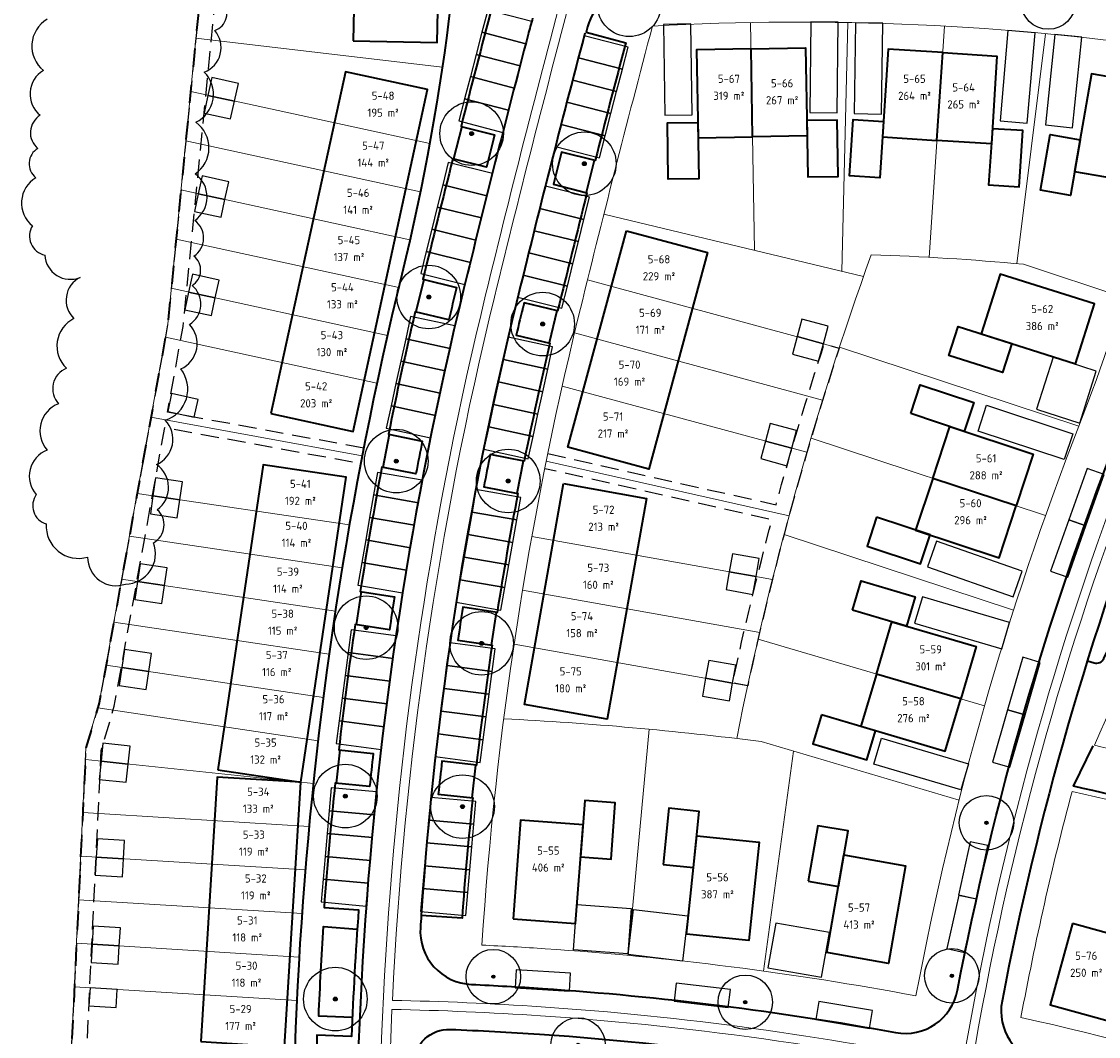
# Model space of a CAD drawing. Extents: x 168179 to 170299, y 448694 to 449599.
# Tile 22 of 32: x 168274 to 168393, y 449390 to 449501. Entities that reach past the tile are written whole.
import ezdxf
from ezdxf.enums import TextEntityAlignment as Align

# ---------------------------------------------------------------- set-up
doc = ezdxf.new("R2010")
doc.units = 0
doc.linetypes.add('NLCS-HIDDEN', pattern=[4, 2, -2])
doc.linetypes.add('Stippelfijn', pattern=[3, 2, -1])
doc.layers.get('0').update_dxf_attribs({"lineweight": 0})
for name, color, linetype, lineweight in [('N-WE-KG-GRENS_SECTIE-G', 210, 'NLCS-HIDDEN', 35), ('N05-WE-VH-GOOT-O', 170, 'Continuous', 18), ('N05-WE-VH-KANTOPSLUITING_ACHTERKANTBAND-G', 50, 'Continuous', 35), ('N05-WE-VH-VERHARDING-G', 252, 'Continuous', 35), ('N5-PV-GR-BOOM-S', 90, 'Continuous', 25), ('N5-WE-KG-GRENS_KADASTRAAL-G', 150, 'Continuous', 13), ('N5-WE-OG-BEBOUWING_SCHUUR-G', 7, 'Continuous', 25), ('N5-WE-OG-KADASTRAAL_KAVELNUMMER-T18', 7, 'Continuous', 18), ('N5-WE-OG-WEG_PARKEERPLAATS_OPENBAAR-G', 253, 'Continuous', 25), ('N5-WE-OG-WEG_PARKEERPLAATS_PRIVE-G', 253, 'Continuous', 25), ('N8-WE-OG-KADASTRAAL_KAVELNUMMER-T18', 7, 'Continuous', 18), ('N8-WE-OG-KADASTRAAL_KAVELOPPERVLAK-T18', 10, 'Continuous', 18)]:
    doc.layers.add(name, color=color, linetype=linetype, lineweight=lineweight)
for name, color, linetype, lineweight, true_color in [('N05-WE-KG-KADASTRAAL-O', 150, 'Continuous', 18, 0x007fff), ('N05-WE-OG-WEG_VOETPAD_ACHTERPAD-G', 6, 'Stippelfijn', 25, 0xff00ff), ('N5-WE-KG-KADASTRAAL_BEBOUWING-G', 1, 'Continuous', 35, 0xff0000)]:
    doc.layers.add(name, color=color, linetype=linetype, lineweight=lineweight, true_color=true_color)
doc.styles.add('NLCS-ISO-M1000-T18', font='NLCS-ISO.ttf', dxfattribs={"height": 1.8})

# ---------------------------------------------------------------- blocks, each defined once
blk = doc.blocks.new('an-bb-sn-opp')
at = {"layer": 'N8-WE-OG-KADASTRAAL_KAVELNUMMER-T18', "style": 'NLCS-ISO-M1000-T18'}
blk.add_attdef('NUMMER', text='', height=1.8, dxfattribs=at).set_placement((0, 1.87), align=Align.MIDDLE)
at = {"layer": 'N8-WE-OG-KADASTRAAL_KAVELOPPERVLAK-T18', "style": 'NLCS-ISO-M1000-T18'}
blk.add_attdef('OPPERVLAK', text='', height=1.8, dxfattribs=at).set_placement((0, -1.87), align=Align.MIDDLE)
blk = doc.blocks.new('SGR-BOOM_01')
at = {"ltscale": 0.1}
h = blk.add_hatch(color=256, dxfattribs=at)
edge = h.paths.add_edge_path()
edge.add_arc((0, 0), 0.15, 0, 360)
for radius in [2.5, 0.045]:
    blk.add_circle((0, 0), radius)
blk.add_circle((0, 0), 0.15, dxfattribs=at)

msp = doc.modelspace()

# ---------------------------------------------------------------- linework, layer by layer
at = {"layer": 'N-WE-KG-GRENS_SECTIE-G', "flags": 128}
msp.add_lwpolyline([(168697.42, 449523.48), (168699.9, 449568.34), (168627.4, 449571.66), (168627.31, 449569.51), (168615.17, 449569.66), (168607.36, 449568.14), (168475.91, 449573.78), (168460.88, 449574.42), (168420.22, 449576.17), (168413.8, 449577.83), (168412.86, 449577.85), (168392.94, 449578.66), (168374.12, 449579.43), (168374.36, 449581.94), (168371.89, 449582.02), (168370.03, 449582.07), (168349.92, 449582.78), (168344.26, 449583.02), (168344.3, 449583.9), (168325.22, 449584.67), (168314.7, 449585.24), (168314.63, 449583.99), (168301.32, 449583.84), (168298.45, 449535.35), (168298.21, 449531.38), (168299.46, 449531.32), (168299.09, 449528.37), (168297.45, 449528.25), (168296.15, 449526.28), (168290.42, 449467.99), (168282.87, 449426.34), (168281.4, 449421.36), (168278.4, 449358.95), (168281.05, 449358.72), (168281.03, 449328.58), (168280.74, 449316.47), (168283.27, 449316.34), (168283.4, 449320.07, -0.008112), (168314.09, 449318.2), (168314.09, 449318.32, -0.002738), (168324.29, 449317.48), (168324.28, 449317.36, -0.009935), (168361.71, 449313.31, -0.022016), (168410.95, 449304.52, 0.018736), (168405.93, 449281.88), (168418.37, 449279.6, -0.018927), (168423.27, 449301.61), (168424.38, 449301.33), (168426.17, 449307.81), (168425.05, 449308.09, -0.134676), (168507.05, 449442.69), (168505.99, 449443.81, -0.011255), (168516, 449452.84), (168517.94, 449454.35), (168518.87, 449453.25, -0.097374), (168619.26, 449509.21), (168619.48, 449508.07), (168625.82, 449510.06), (168625.93, 449510.09), (168625.69, 449511.22, -0.061305)], format="xyb", close=True, dxfattribs=at)
at = {"layer": 'N05-WE-KG-KADASTRAAL-O', "flags": 128}
msp.add_lwpolyline([(168298.4, 449534.58), (168298.21, 449531.38), (168299.46, 449531.32), (168299.09, 449528.37), (168297.45, 449528.25), (168296.15, 449526.28), (168290.42, 449467.99), (168282.87, 449426.34), (168281.4, 449421.36), (168278.4, 449358.95), (168281.05, 449358.72), (168281.03, 449328.58), (168280.98, 449326.8), (168283.69, 449326.68, -0.006104), (168306.95, 449325.36, -0.089055), (168316.19, 449473.46, 0.061272), (168323.32, 449534.07), (168304.99, 449535.01), (168303.4, 449535.1)], format="xyb", dxfattribs=at)
for points in [[(168459.53, 449475.92), (168466.26, 449462.25), (168470.14, 449458.61, 0.047475), (168430.59, 449405.06, 0.028298), (168390, 449416.57, 0.018855), (168384.37, 449391.7, -0.041101), (168438.83, 449374.75, -0.078097), (168497.62, 449451.18, -0.068372), (168469.77, 449508.02), (168446.64, 449500.64, 0.097431), (168392.46, 449421.65, -0.014969), (168414.4, 449415.98, -0.050707)], [(168390.75, 449456.77, 0.051083), (168402.21, 449498.15, 0.05037), (168343.79, 449500.8, 0.005162), (168335.62, 449468.72, 0.043769), (168325.01, 449399.66, -0.005025), (168331.98, 449399.26, -0.029638), (168372.81, 449394.07, -0.046676)]]:
    msp.add_lwpolyline(points, format="xyb", close=True, dxfattribs=at)
at = {"layer": 'N05-WE-OG-WEG_VOETPAD_ACHTERPAD-G', "flags": 128}
for points in [[(168323.32, 449534.07), (168299.96, 449535.27), (168299.09, 449528.37), (168297.45, 449528.25), (168296.15, 449526.28), (168290.42, 449467.99), (168282.87, 449426.34), (168281.4, 449421.36), (168278.86, 449368.63), (168278.4, 449358.95), (168281.05, 449358.72), (168281.03, 449326.8)], [(168311.99, 449454.35), (168290.39, 449458.31), (168292.11, 449467.75), (168297.8, 449525.69), (168298.41, 449526.61), (168300.6, 449526.77), (168301.45, 449533.5), (168323.32, 449532.36)], [(168304.39, 449387.54), (168281.51, 449388.3), (168283.09, 449421.08), (168284.53, 449425.95), (168290.09, 449456.63), (168311.66, 449452.68)]]:
    msp.add_lwpolyline(points, dxfattribs=at)
msp.add_lwpolyline([(168332.26, 449453.76), (168357.4, 449448.12, -0.012412), (168362.71, 449465.82), (168364.36, 449465.37, 0.025993), (168354.28, 449428.21), (168352.61, 449428.5, -0.012416), (168356.95, 449446.47), (168331.93, 449452.09)], format="xyb", dxfattribs=at)
at = {"layer": 'N05-WE-VH-GOOT-O', "flags": 128}
for points in [[(168433.85, 449368.78, 0.077604), (168331.48, 449391.88, 0.012058), (168315.1, 449392.58, 0.041178), (168317.53, 449325.31), (168316.53, 449325.19, -0.089839), (168325.42, 449471.21, -0.005763), (168334.64, 449507.25, -0.003208), (168340.14, 449527.22, 0.051696), (168347.59, 449571.9), (168348.06, 449581.09), (168349.06, 449581.04), (168348.59, 449571.85), (168457.7, 449566.2), (168457.65, 449565.2), (168348.53, 449570.85, -0.050575), (168341.1, 449526.95, 0.003099), (168335.79, 449507.68, -0.063013), (168410.62, 449504.3, -0.059671), (168397.65, 449454.08, 0.051418), (168378.95, 449386.33, -0.042379), (168434.22, 449369.7)], [(168377.97, 449386.53, -0.05139), (168396.72, 449454.44, 0.058556), (168409.5, 449503.47, 0.0625), (168335.52, 449506.65, 0.005708), (168326.39, 449470.97, 0.04787), (168315.15, 449393.58, -0.012037), (168331.55, 449392.87, -0.034379)]]:
    msp.add_lwpolyline(points, format="xyb", close=True, dxfattribs=at)
at = {"layer": 'N05-WE-VH-KANTOPSLUITING_ACHTERKANTBAND-G', "flags": 128}
for points in [[(168323.32, 449534.07, -0.061272), (168316.19, 449473.46, 0.089055), (168306.95, 449325.36, 0.006104), (168283.69, 449326.68), (168281.03, 449326.8)], [(168310.74, 449391.69), (168307.04, 449391.84, -0.005917), (168307.58, 449401.7), (168311.28, 449401.43)], [(168412.28, 449308.95), (168412.31, 449309.07, 0.022164), (168362.33, 449318.01, 0.009787), (168325.26, 449322.03, -0.355965), (168319.94, 449327.22, -0.036594), (168317.49, 449386.62, -0.415987), (168321.51, 449390.38, -0.007284), (168331.35, 449389.86, -0.077166), (168432.56, 449367.11, -0.436315), (168435.7, 449359.09), (168435.2, 449358.24, 0.042236), (168416.9, 449309.95)]]:
    msp.add_lwpolyline(points, format="xyb", dxfattribs=at)
at = {"layer": 'N05-WE-VH-KANTOPSLUITING_ACHTERKANTBAND-G'}
for points in [[(168391.68, 449430.96), (168392.42, 449430.74, 0.374297), (168393.5, 449431.22, -0.085037), (168442.31, 449500.56, 0.024897), (168413.04, 449507.32, -0.001619), (168412.88, 449505.96, -0.001619)], [(168341.98, 449505.09, 0.323594), (168336.65, 449500.72, 0.000095), (168336.49, 449500.13), (168340.85, 449498.98, 0.002087), (168337.48, 449486), (168333.79, 449486.94, 0.000569), (168332.89, 449483.4), (168336.58, 449482.46, 0.002087), (168333.35, 449469.45), (168329.65, 449470.35, 0.000026), (168329.61, 449470.19, 0.002149), (168328.79, 449466.79), (168332.5, 449465.92, 0.008274), (168329.66, 449452.92), (168325.93, 449453.67, 0.002253), (168325.22, 449450.08), (168328.97, 449449.36, 0.008274), (168326.68, 449436.25), (168322.91, 449436.84, 0.002253), (168322.36, 449433.22), (168326.13, 449432.67, 0.008274), (168324.4, 449419.47), (168320.61, 449419.9, 0.002253), (168320.21, 449416.26), (168324, 449415.87, 0.008274), (168322.82, 449402.61), (168318.33, 449402.93, 0.000817), (168318.24, 449401.6, 0.421429), (168323.85, 449395.33, -0.00572), (168331.69, 449394.89, -0.028565), (168370.56, 449390.04, 0.411742), (168377.39, 449394.71, -0.04561), (168394.84, 449455.17, 0.049241)], [(168326.14, 449502.97, 0.002105), (168322.71, 449489.76), (168326.4, 449488.82, 0.000566), (168325.5, 449485.27), (168321.81, 449486.2, 0.002105), (168318.52, 449472.95), (168322.22, 449472.05, 0.000009), (168322.21, 449472, 0.002179), (168321.37, 449468.49), (168317.66, 449469.36, 0.00826), (168314.72, 449455.89), (168318.45, 449455.14, 0.002213), (168317.75, 449451.54), (168314, 449452.26, 0.008312), (168311.62, 449438.59), (168315.38, 449437.99, 0.002213), (168314.83, 449434.37), (168311.06, 449434.93, 0.008312), (168309.25, 449421.17), (168313.04, 449420.74, 0.002213), (168312.64, 449417.1), (168308.85, 449417.5, 0.008232), (168307.63, 449403.8), (168311.43, 449403.53, 0.008432), (168310.66, 449389.6), (168306.85, 449389.74, 0.006602), (168306.57, 449378.72)], [(168399.53, 449453.34, 0.045806), (168382.29, 449393.5, 0.402405), (168386.73, 449386.67, -0.037667), (168435.97, 449371.18, 0.378327)]]:
    msp.add_lwpolyline(points, format="xyb", dxfattribs=at)
for points in [[(168322.81, 449489.74), (168321.9, 449486.18)], [(168337.38, 449486.03), (168336.48, 449482.49)], [(168318.62, 449472.93), (168317.75, 449469.34)], [(168333.25, 449469.47), (168332.41, 449465.95)], [(168314.81, 449455.87), (168314.1, 449452.24)], [(168329.57, 449452.94), (168328.87, 449449.38)], [(168311.72, 449438.57), (168311.16, 449434.92)], [(168326.58, 449436.26), (168326.03, 449432.68)], [(168309.35, 449421.16), (168308.95, 449417.48)], [(168324.3, 449419.48), (168323.9, 449415.88)]]:
    msp.add_lwpolyline(points, dxfattribs=at)
at = {"layer": 'N05-WE-VH-VERHARDING-G'}
for points in [[(168330.59, 449501.67, 0.004682), (168330.1, 449499.87, 0.004477), (168322.99, 449471.8, 0.088137), (168313.73, 449327.66)], [(168336.35, 449500.04, 0.004751), (168328.82, 449470.38, 0.043777), (168318.33, 449402.93)], [(168423.86, 449407.95, 0.023394), (168390.16, 449417.15), (168392.33, 449421.58)]]:
    msp.add_lwpolyline(points, format="xyb", dxfattribs=at)
at = {"layer": 'N5-PV-GR-BOOM-S', "flags": 128}
msp.add_lwpolyline([(168277.12, 449501.55, 0.520567), (168276.72, 449495.92, 0.520567), (168276.37, 449490.99, 0.520567), (168276.11, 449487.35, 0.520567), (168275.88, 449484.11, 0.520567), (168275.51, 449478.83, 0.520567), (168276.89, 449475.6, 0.520567), (168280.77, 449473.15, 0.520567), (168280.09, 449468.62, 0.520567), (168279.26, 449463.15, 0.520567), (168278.38, 449459.24, 0.520567), (168277.13, 449454.14, 0.520567), (168275.94, 449449.24, 0.520567), (168277.04, 449446.02, 0.520567), (168281.59, 449442.36, 0.520567), (168285.77, 449439.4, 0.520567), (168288.85, 449443.94, 0.520567), (168289.26, 449447.58, 0.520567), (168289.17, 449452.55, 0.520567), (168290.14, 449457.42, 0.520567), (168291.85, 449463.07, 0.520567), (168292.8, 449467.97, 0.520567), (168293.09, 449472.25, 0.520567), (168293.3, 449475.49, 0.520567), (168293.39, 449479.41, 0.520567), (168293.44, 449484.53, 0.520567), (168293.51, 449490.22, 0.520567), (168294.43, 449495.75, 0.520567), (168295.6, 449500.32, 0.520567), (168296.47, 449503.5, 0.520567)], format="xyb", dxfattribs=at)
at = {"layer": 'N5-WE-KG-GRENS_KADASTRAAL-G', "flags": 128}
for points in [[(168355.02, 449476.13), (168354.6, 449501.2)], [(168364.64, 449473.82), (168365.3, 449501.2)], [(168374.28, 449475.35), (168375.94, 449500.8)], [(168293.51, 449499.46), (168320.65, 449496.27)], [(168383.92, 449474.65), (168387.06, 449499.97)], [(168292.94, 449493.6), (168319.26, 449487.87)], [(168292.41, 449488.19), (168318.23, 449482.56)], [(168291.87, 449482.78), (168317.09, 449477.29)], [(168338.44, 449480.1), (168367.03, 449473.24)], [(168291.34, 449477.37), (168315.85, 449472.03)], [(168336.64, 449472.87), (168364.36, 449465.37)], [(168290.81, 449471.96), (168314.61, 449466.77)], [(168290.16, 449466.57), (168313.45, 449461.5)], [(168335.22, 449467.04), (168362.53, 449459.65)], [(168364.39, 449465.47), (168390.76, 449456.78)], [(168333.86, 449461.19), (168360.8, 449453.9)], [(168288.57, 449457.78), (168311.82, 449453.51)], [(168361.26, 449455.45), (168387.09, 449446.93)], [(168358.84, 449446.92), (168332.09, 449452.93)], [(168287.05, 449449.38), (168310.42, 449445.9)], [(168286.19, 449444.65), (168309.62, 449441.17)], [(168357.01, 449439.91), (168330.51, 449444.62)], [(168358.28, 449444.85), (168383.56, 449436.51)], [(168285.33, 449439.92), (168308.88, 449436.42)], [(168355.6, 449434.07), (168329.49, 449438.71)], [(168284.48, 449435.2), (168308.19, 449431.67)], [(168355.43, 449433.34), (168380.36, 449425.98)], [(168354.28, 449428.21), (168328.55, 449432.78)], [(168283.62, 449430.47), (168307.55, 449426.92)], [(168282.7, 449425.76), (168306.97, 449422.15)], [(168343.44, 449423.42), (168341.11, 449398.53)], [(168281.34, 449420.07), (168306.45, 449417.44)], [(168359.33, 449421), (168356.01, 449396.8)], [(168281.06, 449414.25), (168305.98, 449412.71)], [(168280.83, 449409.45), (168305.56, 449407.93)], [(168280.6, 449404.66), (168305.2, 449403.14)], [(168280.37, 449399.86), (168304.89, 449398.35)], [(168280.13, 449395.07), (168304.63, 449393.56)]]:
    msp.add_lwpolyline(points, dxfattribs=at)
for points in [[(168353.07, 449422.39, -0.037329), (168367.88, 449475.63, -0.015815), (168384.64, 449474.59), (168395.71, 449470.94)], [(168327.41, 449424.57, -0.019109), (168355.76, 449422.06), (168377.56, 449415.62)]]:
    msp.add_lwpolyline(points, format="xyb", dxfattribs=at)
at = {"layer": 'N5-WE-KG-KADASTRAAL_BEBOUWING-G', "flags": 128}
for points in [[(168310.83, 449499.2), (168320.08, 449499), (168320.77, 449532.1), (168311.53, 449532.29)], [(168354.81, 449488.62), (168354.65, 449498.3), (168348.65, 449498.2), (168348.81, 449488.52)], [(168354.81, 449488.62), (168354.65, 449498.3), (168360.65, 449498.4), (168360.81, 449488.72)], [(168375.12, 449488.23), (168375.75, 449497.89), (168369.76, 449498.28), (168369.13, 449488.62)], [(168375.12, 449488.23), (168375.75, 449497.89), (168381.73, 449497.5), (168381.11, 449487.84)], [(168301.78, 449458.15), (168310.82, 449456.19), (168319.01, 449493.81), (168309.98, 449495.77)], [(168397.08, 449483.64), (168398.94, 449494.38), (168392.14, 449495.55), (168390.28, 449484.82)], [(168348.78, 449490.2), (168348.89, 449484), (168345.53, 449483.95), (168345.43, 449490.15)], [(168360.78, 449490.4), (168360.89, 449484.2), (168364.24, 449484.26), (168364.14, 449490.46)], [(168369.24, 449490.29), (168368.84, 449484.11), (168365.49, 449484.32), (168365.89, 449490.51)], [(168381.22, 449489.51), (168380.81, 449483.33), (168384.16, 449483.11), (168384.57, 449489.3)], [(168390.88, 449488.28), (168389.82, 449482.17), (168386.51, 449482.75), (168387.57, 449488.86)], [(168340.93, 449478.29), (168349.85, 449475.87), (168343.4, 449452.03), (168334.47, 449454.45)], [(168390.38, 449463.64), (168392.47, 449470.22), (168382.09, 449473.52), (168380, 449466.94)], [(168383.35, 449465.88), (168382.33, 449462.68), (168376.43, 449464.55), (168377.44, 449467.76)], [(168372.23, 449458.15), (168373.28, 449461.33), (168379.17, 449459.39), (168378.12, 449456.2)], [(168374.65, 449451.03), (168376.53, 449456.73), (168385.72, 449453.7), (168383.84, 449448)], [(168295.93, 449418.94), (168305.08, 449417.58), (168310.07, 449451.16), (168300.92, 449452.52)], [(168374.65, 449451.03), (168372.77, 449445.33), (168381.96, 449442.3), (168383.84, 449448)], [(168334.01, 449450.45), (168343.12, 449448.83), (168338.79, 449424.51), (168329.69, 449426.13)], [(168368.48, 449446.75), (168367.42, 449443.56), (168373.31, 449441.62), (168374.36, 449444.81)], [(168365.82, 449436.53), (168366.77, 449439.75), (168372.71, 449437.99), (168371.76, 449434.77)], [(168368.45, 449429.49), (168370.15, 449435.25), (168379.44, 449432.51), (168377.74, 449426.75)], [(168368.45, 449429.49), (168366.75, 449423.74), (168376.04, 449421), (168377.74, 449426.75)], [(168362.42, 449425.02), (168361.47, 449421.8), (168367.41, 449420.04), (168368.36, 449423.26)], [(168294.05, 449389.05), (168303.28, 449388.48), (168305.08, 449417.58), (168295.84, 449418.15)], [(168335.88, 449409.38), (168339.23, 449409.13), (168339.7, 449415.31), (168336.35, 449415.56)], [(168344.96, 449408.55), (168348.3, 449408.2), (168348.94, 449414.37), (168345.6, 449414.72)], [(168328.45, 449402.54), (168335.33, 449402.02), (168336.15, 449412.89), (168329.27, 449413.41)], [(168348.66, 449411.7), (168355.53, 449411), (168354.41, 449400.16), (168347.55, 449400.86)], [(168360.95, 449406.7), (168364.26, 449406.12), (168365.33, 449412.22), (168362.02, 449412.8)], [(168364.87, 449409.58), (168371.66, 449408.39), (168369.77, 449397.65), (168362.98, 449398.85)], [(168390.03, 449402.02), (168387.57, 449393.1), (168417.17, 449384.94), (168419.63, 449393.86)]]:
    msp.add_lwpolyline(points, close=True, dxfattribs=at)
at = {"layer": 'N5-WE-OG-BEBOUWING_SCHUUR-G', "flags": 128}
for points in [[(168297.77, 449492.55), (168298.2, 449494.5), (168295.26, 449495.14), (168294.84, 449493.18)], [(168297.34, 449490.59), (168297.77, 449492.55), (168294.84, 449493.18), (168294.41, 449491.23)], [(168296.71, 449481.72), (168297.13, 449483.68), (168294.2, 449484.32), (168293.77, 449482.36)], [(168296.28, 449479.77), (168296.71, 449481.72), (168293.77, 449482.36), (168293.35, 449480.41)], [(168295.64, 449470.9), (168296.07, 449472.86), (168293.14, 449473.5), (168292.71, 449471.54)], [(168295.22, 449468.95), (168295.64, 449470.9), (168292.71, 449471.54), (168292.29, 449469.59)], [(168360.24, 449468.56), (168359.72, 449466.63), (168362.62, 449465.84), (168363.14, 449467.77)], [(168359.72, 449466.63), (168359.2, 449464.7), (168362.09, 449463.91), (168362.62, 449465.84)], [(168293.34, 449457.77), (168293.77, 449459.72), (168290.84, 449460.36), (168290.41, 449458.4)], [(168356.75, 449457.07), (168356.23, 449455.14), (168359.13, 449454.35), (168359.65, 449456.29)], [(168356.23, 449455.14), (168355.71, 449453.21), (168358.6, 449452.42), (168359.13, 449454.35)], [(168291.76, 449448.67), (168292.05, 449450.65), (168289.08, 449451.09), (168288.79, 449449.12)], [(168291.46, 449446.7), (168291.76, 449448.67), (168288.79, 449449.12), (168288.5, 449447.14)], [(168352.6, 449442.73), (168352.25, 449440.76), (168355.2, 449440.23), (168355.55, 449442.2)], [(168290.05, 449439.22), (168290.34, 449441.2), (168287.37, 449441.64), (168287.08, 449439.67)], [(168352.25, 449440.76), (168351.9, 449438.79), (168354.85, 449438.26), (168355.2, 449440.23)], [(168289.75, 449437.25), (168290.05, 449439.22), (168287.08, 449439.67), (168286.78, 449437.69)], [(168288.33, 449429.77), (168288.63, 449431.75), (168285.66, 449432.19), (168285.36, 449430.21)], [(168350, 449431), (168349.65, 449429.03), (168352.61, 449428.5), (168352.96, 449430.47)], [(168288.04, 449427.79), (168288.33, 449429.77), (168285.36, 449430.21), (168285.07, 449428.24)], [(168349.65, 449429.03), (168349.3, 449427.06), (168352.26, 449426.54), (168352.61, 449428.5)], [(168286.05, 449419.58), (168286.26, 449421.56), (168283.28, 449421.88), (168283.07, 449419.89)], [(168285.85, 449417.59), (168286.05, 449419.58), (168283.07, 449419.89), (168282.86, 449417.9)], [(168285.55, 449409.16), (168285.67, 449411.16), (168282.67, 449411.34), (168282.55, 449409.35)], [(168285.42, 449407.17), (168285.55, 449409.16), (168282.55, 449409.35), (168282.43, 449407.35)], [(168285.08, 449399.57), (168285.21, 449401.57), (168282.21, 449401.75), (168282.09, 449399.76)], [(168284.96, 449397.58), (168285.08, 449399.57), (168282.09, 449399.76), (168281.97, 449397.76)], [(168284.73, 449392.78), (168284.85, 449394.78), (168281.86, 449394.96), (168281.74, 449392.97)]]:
    msp.add_lwpolyline(points, close=True, dxfattribs=at)
at = {"layer": 'N5-WE-OG-WEG_PARKEERPLAATS_OPENBAAR-G', "flags": 128}
for points in [[(168329.86, 449498.86), (168330.49, 449501.3), (168325.65, 449502.56), (168325.02, 449500.12)], [(168329.22, 449496.42), (168329.86, 449498.86), (168325.02, 449500.12), (168324.38, 449497.68)], [(168336.27, 449499.75), (168335.64, 449497.31), (168340.48, 449496.05), (168341.11, 449498.49)], [(168328.58, 449493.98), (168329.22, 449496.42), (168324.38, 449497.68), (168323.75, 449495.25)], [(168335.64, 449497.31), (168335.01, 449494.87), (168339.85, 449493.62), (168340.48, 449496.05)], [(168327.95, 449491.55), (168328.58, 449493.98), (168323.75, 449495.25), (168323.11, 449492.81)], [(168335.01, 449494.87), (168334.37, 449492.43), (168339.21, 449491.18), (168339.85, 449493.62)], [(168327.31, 449489.11), (168327.95, 449491.55), (168323.11, 449492.81), (168322.47, 449490.37)], [(168334.37, 449492.43), (168333.74, 449489.99), (168338.58, 449488.74), (168339.21, 449491.18)], [(168333.74, 449489.99), (168333.11, 449487.55), (168337.95, 449486.3), (168338.58, 449488.74)], [(168325.56, 449482.13), (168326.16, 449484.58), (168321.31, 449485.78), (168320.7, 449483.34)], [(168324.95, 449479.69), (168325.56, 449482.13), (168320.7, 449483.34), (168320.1, 449480.89)], [(168332, 449483.18), (168331.39, 449480.74), (168336.24, 449479.53), (168336.85, 449481.98)], [(168324.34, 449477.24), (168324.95, 449479.69), (168320.1, 449480.89), (168319.49, 449478.45)], [(168331.39, 449480.74), (168330.78, 449478.29), (168335.64, 449477.09), (168336.24, 449479.53)], [(168323.74, 449474.8), (168324.34, 449477.24), (168319.49, 449478.45), (168318.88, 449476)], [(168330.78, 449478.29), (168330.18, 449475.85), (168335.03, 449474.64), (168335.64, 449477.09)], [(168323.13, 449472.35), (168323.74, 449474.8), (168318.88, 449476), (168318.28, 449473.56)], [(168330.18, 449475.85), (168329.57, 449473.4), (168334.42, 449472.2), (168335.03, 449474.64)], [(168329.57, 449473.4), (168328.96, 449470.96), (168333.82, 449469.75), (168334.42, 449472.2)], [(168321.5, 449465.33), (168322.04, 449467.8), (168317.16, 449468.86), (168316.62, 449466.4)], [(168320.97, 449462.87), (168321.5, 449465.33), (168316.62, 449466.4), (168316.08, 449463.94)], [(168327.91, 449466.56), (168327.37, 449464.1), (168332.26, 449463.03), (168332.8, 449465.49)], [(168320.43, 449460.41), (168320.97, 449462.87), (168316.08, 449463.94), (168315.54, 449461.48)], [(168327.37, 449464.1), (168326.84, 449461.64), (168331.72, 449460.57), (168332.26, 449463.03)], [(168326.84, 449461.64), (168326.3, 449459.17), (168331.18, 449458.11), (168331.72, 449460.57)], [(168319.89, 449457.95), (168320.43, 449460.41), (168315.54, 449461.48), (168315.01, 449459.01)], [(168326.3, 449459.17), (168325.76, 449456.71), (168330.65, 449455.65), (168331.18, 449458.11)], [(168319.36, 449455.49), (168319.89, 449457.95), (168315.01, 449459.01), (168314.47, 449456.55)], [(168325.76, 449456.71), (168325.23, 449454.25), (168330.11, 449453.18), (168330.65, 449455.65)], [(168391.66, 449452.13), (168389.65, 449446.47), (168391.53, 449445.8), (168393.54, 449451.46)], [(168318.01, 449448.35), (168318.44, 449450.84), (168313.52, 449451.69), (168313.08, 449449.21)], [(168324.35, 449449.8), (168323.92, 449447.32), (168328.85, 449446.46), (168329.28, 449448.94)], [(168317.58, 449445.87), (168318.01, 449448.35), (168313.08, 449449.21), (168312.65, 449446.73)], [(168323.92, 449447.32), (168323.49, 449444.84), (168328.41, 449443.98), (168328.85, 449446.46)], [(168317.14, 449443.39), (168317.58, 449445.87), (168312.65, 449446.73), (168312.22, 449444.25)], [(168389.65, 449446.47), (168387.64, 449440.82), (168389.53, 449440.15), (168391.53, 449445.8)], [(168316.71, 449440.91), (168317.14, 449443.39), (168312.22, 449444.25), (168311.79, 449441.76)], [(168323.49, 449444.84), (168323.05, 449442.36), (168327.98, 449441.5), (168328.41, 449443.98)], [(168316.28, 449438.42), (168316.71, 449440.91), (168311.79, 449441.76), (168311.35, 449439.28)], [(168323.05, 449442.36), (168322.62, 449439.87), (168327.55, 449439.01), (168327.98, 449441.5)], [(168322.62, 449439.87), (168322.19, 449437.39), (168327.11, 449436.53), (168327.55, 449439.01)], [(168315.23, 449431.2), (168315.55, 449433.7), (168310.6, 449434.35), (168310.27, 449431.85)], [(168314.9, 449428.7), (168315.23, 449431.2), (168310.27, 449431.85), (168309.94, 449429.35)], [(168321.5, 449432.91), (168321.17, 449430.42), (168326.13, 449429.76), (168326.46, 449432.26)], [(168384.57, 449431.34), (168382.9, 449425.57), (168384.83, 449425.02), (168386.49, 449430.78)], [(168321.17, 449430.42), (168320.85, 449427.92), (168325.8, 449427.27), (168326.13, 449429.76)], [(168314.57, 449426.2), (168314.9, 449428.7), (168309.94, 449429.35), (168309.61, 449426.85)], [(168320.85, 449427.92), (168320.52, 449425.42), (168325.47, 449424.77), (168325.8, 449427.27)], [(168314.24, 449423.7), (168314.57, 449426.2), (168309.61, 449426.85), (168309.28, 449424.35)], [(168320.52, 449425.42), (168320.19, 449422.92), (168325.15, 449422.27), (168325.47, 449424.77)], [(168382.9, 449425.57), (168381.24, 449419.81), (168383.16, 449419.25), (168384.83, 449425.02)], [(168313.91, 449421.2), (168314.24, 449423.7), (168309.28, 449424.35), (168308.96, 449421.85)], [(168320.19, 449422.92), (168319.86, 449420.42), (168324.82, 449419.77), (168325.15, 449422.27)], [(168313.17, 449414.01), (168313.4, 449416.52), (168308.42, 449416.96), (168308.19, 449414.45)], [(168319.37, 449415.92), (168319.14, 449413.41), (168324.12, 449412.97), (168324.35, 449415.48)], [(168312.95, 449411.49), (168313.17, 449414.01), (168308.19, 449414.45), (168307.97, 449411.94)], [(168319.14, 449413.41), (168318.92, 449410.9), (168323.9, 449410.46), (168324.12, 449412.97)], [(168312.73, 449408.98), (168312.95, 449411.49), (168307.97, 449411.94), (168307.75, 449409.43)], [(168318.92, 449410.9), (168318.7, 449408.39), (168323.68, 449407.95), (168323.9, 449410.46)], [(168378.76, 449411.03), (168377.5, 449405.17), (168379.46, 449404.75), (168380.71, 449410.62)], [(168312.5, 449406.47), (168312.73, 449408.98), (168307.75, 449409.43), (168307.52, 449406.92)], [(168318.7, 449408.39), (168318.47, 449405.88), (168323.45, 449405.44), (168323.68, 449407.95)], [(168312.28, 449403.96), (168312.5, 449406.47), (168307.52, 449406.92), (168307.3, 449404.41)], [(168318.47, 449405.88), (168318.25, 449403.37), (168323.23, 449402.93), (168323.45, 449405.44)], [(168377.53, 449405.16), (168376.22, 449399.3), (168378.17, 449398.86), (168379.48, 449404.72)], [(168334.78, 449396.59), (168328.79, 449396.94), (168328.68, 449394.94), (168334.67, 449394.6)], [(168352.38, 449394.77), (168346.42, 449395.47), (168346.18, 449393.49), (168352.14, 449392.78)], [(168368.04, 449392.47), (168362.12, 449393.45), (168361.79, 449391.48), (168367.71, 449390.49)]]:
    msp.add_lwpolyline(points, close=True, dxfattribs=at)
at = {"layer": 'N5-WE-OG-WEG_PARKEERPLAATS_PRIVE-G', "flags": 128}
for points in [[(168348, 449501.04), (168345, 449500.99), (168345.17, 449490.99), (168348.17, 449491.04)], [(168364.23, 449501.25), (168361.23, 449501.28), (168361.13, 449491.28), (168364.13, 449491.25)], [(168369.15, 449501.13), (168366.15, 449501.18), (168366, 449491.18), (168369, 449491.13)], [(168385.92, 449500.08), (168382.94, 449500.33), (168382.08, 449490.37), (168385.07, 449490.11)], [(168391.07, 449499.57), (168388.09, 449499.88), (168387.06, 449489.93), (168390.04, 449489.62)], [(168390.85, 449457.12), (168392.66, 449462.83), (168387.9, 449464.35), (168386.08, 449458.63)], [(168390.08, 449455.94), (168389.14, 449453.09), (168379.64, 449456.22), (168380.58, 449459.07)], [(168383.52, 449438), (168384.5, 449440.83), (168375.06, 449444.12), (168374.07, 449441.28)], [(168382.25, 449432.27), (168383.1, 449435.15), (168373.51, 449437.98), (168372.66, 449435.11)], [(168378.6, 449419.61), (168377.75, 449416.74), (168368.16, 449419.57), (168369.01, 449422.45)], [(168341.08, 449398.7), (168335.1, 449399.15), (168335.47, 449404.14), (168341.45, 449403.68)], [(168347.09, 449397.91), (168341.13, 449398.61), (168341.71, 449403.58), (168347.67, 449402.88)], [(168356.5, 449397.16), (168362.41, 449396.12), (168363.28, 449401.05), (168357.37, 449402.08)]]:
    msp.add_lwpolyline(points, close=True, dxfattribs=at)

# ---------------------------------------------------------------- block references
at = {"layer": 'N5-PV-GR-BOOM-S'}
for p, xscale, yscale, zscale in [((168341.23, 449503.15), 1.4, 1.4, 1.4), ((168387.39, 449503.45), 1.2, 1.2, 1.2), ((168323.88, 449488.97), 1.4, 1.4, 1.4), ((168336.29, 449485.66), 1.4, 1.4, 1.4), ((168319.16, 449470.99), 1.4, 1.4, 1.4), ((168331.7, 449468.01), 1.4, 1.4, 1.4), ((168315.58, 449452.93), 1.4, 1.4, 1.4), ((168327.91, 449450.74), 1.4, 1.4, 1.4), ((168312.26, 449434.6), 1.4, 1.4, 1.4), ((168324.98, 449432.87), 1.4, 1.4, 1.4), ((168309.97, 449416.06), 1.4, 1.4, 1.4), ((168322.88, 449414.9), 1.4, 1.4, 1.4), ((168380.57, 449413.12), 1.2, 1.2, 1.2), ((168326.27, 449396.19), 1.2, 1.2, 1.2), ((168376.76, 449396.28), 1.2, 1.2, 1.2), ((168308.87, 449393.72), 1.4, 1.4, 1.4), ((168354.01, 449393.37), 1.2, 1.2, 1.2), ((168335.6, 449388.67), 1.2, 1.2, 1.2)]:
    msp.add_blockref('SGR-BOOM_01', p, dxfattribs=dict(at, xscale=xscale, yscale=yscale, zscale=zscale))
at = {"layer": 'N5-WE-OG-KADASTRAAL_KAVELNUMMER-T18', "xscale": 0.5, "yscale": 0.5, "zscale": 0.5}
for p, values in [((168352.21, 449494.07), {'NUMMER': '5-67', 'OPPERVLAK': '319 m²'}), ((168358.07, 449493.58), {'NUMMER': '5-66', 'OPPERVLAK': '267 m²'}), ((168372.65, 449494.07), {'NUMMER': '5-65', 'OPPERVLAK': '264 m²'}), ((168314.13, 449492.21), {'NUMMER': '5-48', 'OPPERVLAK': '195 m²'}), ((168378.06, 449493.12), {'NUMMER': '5-64', 'OPPERVLAK': '265 m²'}), ((168313.05, 449486.72), {'NUMMER': '5-47', 'OPPERVLAK': '144 m²'}), ((168311.38, 449481.52), {'NUMMER': '5-46', 'OPPERVLAK': '141 m²'}), ((168310.37, 449476.32), {'NUMMER': '5-45', 'OPPERVLAK': '137 m²'}), ((168344.51, 449474.21), {'NUMMER': '5-68', 'OPPERVLAK': '229 m²'}), ((168309.65, 449471.13), {'NUMMER': '5-44', 'OPPERVLAK': '133 m²'}), ((168343.55, 449468.31), {'NUMMER': '5-69', 'OPPERVLAK': '171 m²'}), ((168386.71, 449468.73), {'NUMMER': '5-62', 'OPPERVLAK': '386 m²'}), ((168308.49, 449465.86), {'NUMMER': '5-43', 'OPPERVLAK': '130 m²'}), ((168341.27, 449462.61), {'NUMMER': '5-70', 'OPPERVLAK': '169 m²'}), ((168306.76, 449460.23), {'NUMMER': '5-42', 'OPPERVLAK': '203 m²'}), ((168339.45, 449456.9), {'NUMMER': '5-71', 'OPPERVLAK': '217 m²'}), ((168380.53, 449452.3), {'NUMMER': '5-61', 'OPPERVLAK': '288 m²'}), ((168305.02, 449449.49), {'NUMMER': '5-41', 'OPPERVLAK': '192 m²'}), ((168378.82, 449447.36), {'NUMMER': '5-60', 'OPPERVLAK': '296 m²'}), ((168338.41, 449446.64), {'NUMMER': '5-72', 'OPPERVLAK': '213 m²'}), ((168304.59, 449444.87), {'NUMMER': '5-40', 'OPPERVLAK': '114 m²'}), ((168303.65, 449439.82), {'NUMMER': '5-39', 'OPPERVLAK': '114 m²'}), ((168337.83, 449440.25), {'NUMMER': '5-73', 'OPPERVLAK': '160 m²'}), ((168303.07, 449435.2), {'NUMMER': '5-38', 'OPPERVLAK': '115 m²'}), ((168336.03, 449434.93), {'NUMMER': '5-74', 'OPPERVLAK': '158 m²'}), ((168302.42, 449430.65), {'NUMMER': '5-37', 'OPPERVLAK': '116 m²'}), ((168374.43, 449431.27), {'NUMMER': '5-59', 'OPPERVLAK': '301 m²'}), ((168334.79, 449428.85), {'NUMMER': '5-75', 'OPPERVLAK': '180 m²'}), ((168302.06, 449425.79), {'NUMMER': '5-36', 'OPPERVLAK': '117 m²'}), ((168372.53, 449425.57), {'NUMMER': '5-58', 'OPPERVLAK': '276 m²'}), ((168301.19, 449421.02), {'NUMMER': '5-35', 'OPPERVLAK': '132 m²'}), ((168300.39, 449415.61), {'NUMMER': '5-34', 'OPPERVLAK': '133 m²'}), ((168299.89, 449410.89), {'NUMMER': '5-33', 'OPPERVLAK': '119 m²'}), ((168332.32, 449409.13), {'NUMMER': '5-55', 'OPPERVLAK': '406 m²'}), ((168300.11, 449406.06), {'NUMMER': '5-32', 'OPPERVLAK': '119 m²'}), ((168350.95, 449406.19), {'NUMMER': '5-56', 'OPPERVLAK': '387 m²'}), ((168366.54, 449402.86), {'NUMMER': '5-57', 'OPPERVLAK': '413 m²'}), ((168299.17, 449401.44), {'NUMMER': '5-31', 'OPPERVLAK': '118 m²'}), ((168391.56, 449397.55), {'NUMMER': '5-76', 'OPPERVLAK': '250 m²'}), ((168299.09, 449396.46), {'NUMMER': '5-30', 'OPPERVLAK': '118 m²'}), ((168298.44, 449391.69), {'NUMMER': '5-29', 'OPPERVLAK': '177 m²'})]:
    msp.add_blockref('an-bb-sn-opp', p, dxfattribs=at).add_auto_attribs(values)

doc.saveas('drawing.dxf')
